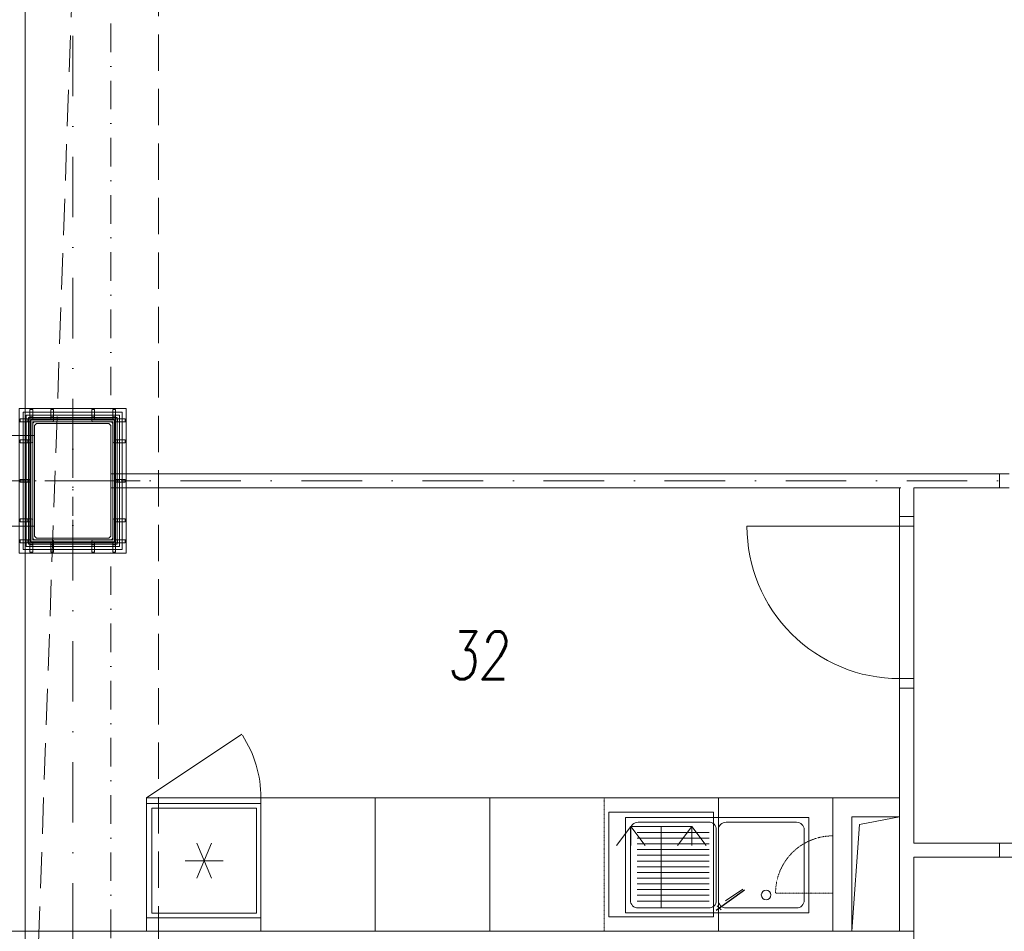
# Model space of a CAD drawing. Header units: millimetres. Extents: x 213386 to 506888, y 183055 to 450952.
# Tile 72 of 256: x 373498 to 378664, y 288969 to 293751. Entities that reach past the tile are written whole.
import ezdxf

# ---------------------------------------------------------------- set-up
doc = ezdxf.new("R2010")
doc.units = ezdxf.units.MM
for name, pattern in [('CK_Čerchovaná 50', [6, 3, -1.5, 0, -1.5]), ('DASHDOTX2', [2, 1, -0.5, 0, -0.5]), ('ČERCHOVANÁ', [25.4, 12.7, -6.35, 0, -6.35]), ('ČÁRKOVANÁ', [19.05, 12.7, -6.35]), ('ČÁRKOVANÁ01-01', [2, 1, -1])]:
    doc.linetypes.add(name, pattern=pattern)
doc.layers.add('.u1 NAB l-plná', color=7, linetype='Continuous')
for name, color, linetype, lineweight in [('DVERE', 255, 'Continuous', 0), ('HU-obrys', 255, 'Continuous', 0), ('HU-ocel pohled', 255, 'Continuous', 0), ('HU-ocel rez', 255, 'Continuous', 0), ('HU-osy', 255, 'DASHDOTX2', 0), ('HU-slaba odstin sedi 254', 255, 'Continuous', 0), ('INTERIER', 255, 'Continuous', 0), ('KOTY', 255, 'Continuous', 0), ('KOTY 50', 255, 'Continuous', 0), ('NOVA', 255, 'Continuous', 0), ('NOVÁ INTERIERY', 255, 'Continuous', 0), ('NOVÁ TENKÁ', 255, 'Continuous', 0), ('NOVÁ TLUSTÁ', 255, 'Continuous', 0), ('OSY', 255, 'Continuous', 0), ('POPIS2', 255, 'Continuous', 0), ('TENKA', 255, 'Continuous', 0), ('ZARIZOVAKY', 255, 'Continuous', 0)]:
    doc.layers.add(name, color=color, linetype=linetype, lineweight=lineweight)
doc.layers.add('PLOCHY K PRONÁJMU', color=255, linetype='Continuous', lineweight=0, plot=False)
doc.layers.get('KOTY').off()
doc.layers.get('KOTY 50').off()
doc.styles.add('CS-ROMANS', font='romans.shx', dxfattribs={"width": 0.75, "oblique": 5})

# ---------------------------------------------------------------- blocks, each defined once
blk = doc.blocks.new('NOVÁ PODLAHA')
at = {"layer": 'NOVA', "linetype": 'ČÁRKOVANÁ', "ltscale": 15}
blk.add_line((0, 750), (750, 22050), dxfattribs=at)
blk.add_lwpolyline([(750, 22050), (24950, 22050), (24950, 750), (750, 750)], close=True, dxfattribs=at)
blk = doc.blocks.new('A$C657B7939')
at = {"layer": 'HU-slaba odstin sedi 254'}
h = blk.add_hatch(color=256, dxfattribs=at)
h.dxf.hatch_style = 1
h.paths.add_polyline_path([(0.01, 0.1135, 0.414214), (0.0035, 0.12), (0, 0.12), (0, 0), (0.12, 0), (0.12, 0.0035, 0.414214), (0.1135, 0.01), (0.023, 0.01, -0.414214), (0.01, 0.023)])
for p, q in [((0, 0.12), (0.0035, 0.12)), ((0, 0), (0, 0.12)), ((0.01, 0.1135), (0.01, 0.023)), ((0.023, 0.01), (0.1135, 0.01)), ((0.12, 0.0035), (0.12, 0)), ((0.12, 0), (0, 0))]:
    blk.add_line(p, q)
for centre, radius, start, end in [((0.0035, 0.1135), 0.0065, 0, 90), ((0.023, 0.023), 0.013, 180, 270), ((0.1135, 0.0035), 0.0065, 0, 90)]:
    blk.add_arc(centre, radius, start, end)
blk = doc.blocks.new('ztužení sloupů 2')
at = {"layer": 'HU-obrys', "ltscale": 100}
blk.add_lwpolyline([(141108.3, 177277.9), (141108.3, 176697.9), (141118.3, 176687.9), (141498.3, 176687.9), (141508.3, 176697.9), (141508.3, 177277.9), (141498.3, 177287.9), (141118.3, 177287.9)], close=True, dxfattribs=at)
at = {"layer": 'HU-ocel pohled'}
for p, q in [((141083.3, 177362.9), (141083.3, 177312.9)), ((141098.3, 177362.9), (141083.3, 177362.9)), ((141098.3, 177362.9), (141098.3, 177312.9)), ((141193, 177362.9), (141193, 177312.9)), ((141193, 177362.9), (141208, 177362.9)), ((141208, 177362.9), (141208, 177312.9)), ((141408, 177362.9), (141408, 177312.9)), ((141423, 177362.9), (141408, 177362.9)), ((141423, 177362.9), (141423, 177312.9)), ((141518.3, 177362.9), (141518.3, 177312.9)), ((141533.3, 177362.9), (141518.3, 177362.9)), ((141533.3, 177362.9), (141533.3, 177312.9)), ((141028, 177297.9), (141083.3, 177297.9)), ((141033.3, 177312.9), (141083.3, 177312.9)), ((141033.3, 177297.9), (141033.3, 177312.9)), ((141073.3, 177297.9), (141073.3, 177312.9)), ((141098.3, 177322.9), (141083.3, 177322.9)), ((141193, 177322.9), (141208, 177322.9)), ((141423, 177322.9), (141408, 177322.9)), ((141533.3, 177322.9), (141518.3, 177322.9)), ((141583.3, 177312.9), (141533.3, 177312.9)), ((141588, 177297.9), (141533.3, 177297.9)), ((141543.3, 177297.9), (141543.3, 177312.9)), ((141583.3, 177297.9), (141583.3, 177312.9)), ((141033.3, 177202.5), (141083.3, 177202.5)), ((141033.3, 177187.5), (141033.3, 177202.5)), ((141033.3, 177187.5), (141083.3, 177187.5)), ((141073.3, 177187.5), (141073.3, 177202.5)), ((141583.3, 177202.9), (141533.3, 177202.9)), ((141583.3, 177187.9), (141533.3, 177187.9)), ((141543.3, 177187.9), (141543.3, 177202.9)), ((141583.3, 177187.9), (141583.3, 177202.9)), ((141033.3, 176995.4), (141083.3, 176995.4)), ((141033.3, 176980.4), (141033.3, 176995.4)), ((141033.3, 176980.4), (141083.3, 176980.4)), ((141073.3, 176980.4), (141073.3, 176995.4)), ((141583.3, 176995.4), (141533.3, 176995.4)), ((141583.3, 176980.4), (141533.3, 176980.4)), ((141543.3, 176980.4), (141543.3, 176995.4)), ((141583.3, 176980.4), (141583.3, 176995.4)), ((141033.3, 176788.2), (141083.3, 176788.2)), ((141033.3, 176773.2), (141033.3, 176788.2)), ((141033.3, 176773.2), (141083.3, 176773.2)), ((141073.3, 176773.2), (141073.3, 176788.2)), ((141583.3, 176787.9), (141533.3, 176787.9)), ((141543.3, 176772.9), (141543.3, 176787.9)), ((141583.3, 176772.9), (141583.3, 176787.9)), ((141583.3, 176772.9), (141533.3, 176772.9)), ((141028, 176677.9), (141083.3, 176677.9)), ((141033.3, 176662.9), (141033.3, 176677.9)), ((141073.3, 176662.9), (141073.3, 176677.9)), ((141588, 176677.9), (141533.3, 176677.9)), ((141543.3, 176662.9), (141543.3, 176677.9)), ((141583.3, 176662.9), (141583.3, 176677.9)), ((141033.3, 176662.9), (141083.3, 176662.9)), ((141083.3, 176612.9), (141083.3, 176662.9)), ((141098.3, 176652.9), (141083.3, 176652.9)), ((141098.3, 176612.9), (141098.3, 176662.9)), ((141193, 176612.9), (141193, 176662.9)), ((141193, 176652.9), (141208, 176652.9)), ((141208, 176612.9), (141208, 176662.9)), ((141408, 176612.9), (141408, 176662.9)), ((141423, 176652.9), (141408, 176652.9)), ((141423, 176612.9), (141423, 176662.9)), ((141518.3, 176612.9), (141518.3, 176662.9)), ((141533.3, 176652.9), (141518.3, 176652.9)), ((141533.3, 176612.9), (141533.3, 176662.9)), ((141583.3, 176662.9), (141533.3, 176662.9)), ((141098.3, 176612.9), (141083.3, 176612.9)), ((141193, 176612.9), (141208, 176612.9)), ((141423, 176612.9), (141408, 176612.9)), ((141533.3, 176612.9), (141518.3, 176612.9))]:
    blk.add_line(p, q, dxfattribs=at)
for points in [[(141028, 177367.9), (141028, 176607.9), (141588, 176607.9), (141588, 177367.9)], [(141083.3, 177312.9), (141083.3, 176662.9), (141533.3, 176662.9), (141533.3, 177312.9)], [(141098.3, 177297.9), (141098.3, 176677.9), (141518.3, 176677.9), (141518.3, 177297.9)]]:
    blk.add_lwpolyline(points, close=True, dxfattribs=at)
at = {"layer": 'HU-osy', "ltscale": 100}
for p, q in [((141308.3, 176604.2), (141308.3, 177371.5)), ((141662.8, 176987.9), (140895.4, 176987.9))]:
    blk.add_line(p, q, dxfattribs=at)
at = {"layer": 'NOVÁ TLUSTÁ', "ltscale": 5}
for points in [[(141063.3, 177332.9), (141553.3, 177332.9), (141553.3, 176642.9), (141063.3, 176642.9)], [(141075.8, 177320.4), (141540.8, 177320.4), (141540.8, 176655.4), (141075.8, 176655.4)], [(141088.3, 177307.9), (141528.3, 177307.9), (141528.3, 176667.9), (141088.3, 176667.9)]]:
    blk.add_lwpolyline(points, close=True, dxfattribs=at)
at = {"layer": 'HU-ocel rez', "ltscale": 30}
for p, xscale, yscale, rotation in [((141088.3, 177307.9), 1000, 1000, 270), ((141528.3, 177307.9), -1000.000000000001, 1000.000000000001, 90), ((141088.3, 176667.9), -1000, 1000, 270), ((141528.3, 176667.9), 1000.000000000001, 1000.000000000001, 90)]:
    blk.add_blockref('A$C657B7939', p, dxfattribs=dict(at, xscale=xscale, yscale=yscale, rotation=rotation))
blk = doc.blocks.new('Mycka')
at = {"linetype": 'ByBlock'}
for p, q in [((0, 0), (0, 550)), ((0, 550), (550, 550)), ((550, 550), (550, 0)), ((115, 475), (40, 375)), ((435, 475), (115, 475)), ((115, 475), (115, 375)), ((115, 475), (190, 375)), ((275, 50), (275, 475)), ((435, 475), (360, 375)), ((435, 475), (510, 375)), ((435, 475), (435, 375)), ((550, 0), (0, 0))]:
    blk.add_line(p, q, dxfattribs=at)
blk = doc.blocks.new('Chladnicka')
at = {"linetype": 'ByBlock'}
for p, q in [((0, 0), (0, 550)), ((0, 550), (550, 550)), ((550, 550), (550, 0)), ((236.7, 182.6), (313.3, 367.4)), ((313.3, 182.6), (236.7, 367.4)), ((375, 275), (175, 275)), ((550, 0), (0, 0))]:
    blk.add_line(p, q, dxfattribs=at)
blk = doc.blocks.new('lednice půdorys')
at = {"layer": 'ZARIZOVAKY'}
for points in [[(0, -630), (600, -630), (600, 0), (0, 0)], [(0, -630), (600, -630), (600, -600), (0, -600)]]:
    blk.add_lwpolyline(points, close=True, dxfattribs=at)
blk.add_lwpolyline([(101, -963.1), (600, -630)], dxfattribs=at)
blk.add_arc((600, -630), 600, 180, 213.1335, dxfattribs=at)
at = {"ltscale": 0.3}
blk.add_blockref('Chladnicka', (22.9, -574.8), dxfattribs=at)
blk = doc.blocks.new('drez_1')
at = {"layer": '.u1 NAB l-plná', "elevation": 0}
for points in [[(51429.9, 23745.8), (51281.8, 23851.4)], [(51403.5, 23746.3), (51425.5, 23768.3)]]:
    blk.add_lwpolyline(points, dxfattribs=at)
at = {"layer": 'ZARIZOVAKY'}
for p, q in [((51466.2, 24153.2), (51843.7, 24153.2)), ((51466.2, 24123.2), (51843.7, 24123.2)), ((51466.2, 24093.2), (51843.7, 24093.2)), ((51466.2, 24063.2), (51843.7, 24063.2)), ((51466.2, 24033.2), (51843.7, 24033.2)), ((51466.2, 24003.2), (51843.7, 24003.2)), ((51466.2, 23973.2), (51843.7, 23973.2)), ((51466.2, 23943.2), (51843.7, 23943.2)), ((51466.2, 23913.2), (51843.7, 23913.2)), ((51466.2, 23883.2), (51843.7, 23883.2)), ((51466.2, 23853.2), (51843.7, 23853.2)), ((51466.2, 23823.2), (51843.7, 23823.2)), ((51466.2, 23793.2), (51843.7, 23793.2))]:
    blk.add_line(p, q, dxfattribs=at)
at = {"layer": 'ZARIZOVAKY', "ltscale": 0.5}
blk.add_lwpolyline([(51904.9, 24231.9), (51904.9, 23731.9), (50943.1, 23731.9), (50943.1, 24231.9)], close=True, dxfattribs=at)
for points in [[(51418.1, 24166.9), (51418.1, 23796.9, -0.414214), (51378.1, 23756.9), (51008.1, 23756.9, -0.414214), (50968.1, 23796.9), (50968.1, 24166.9, -0.414214), (51008.1, 24206.9), (51378.1, 24206.9, -0.414214)], [(51879.9, 24166.9), (51879.9, 23796.9, -0.414214), (51839.9, 23756.9), (51469.9, 23756.9, -0.475367), (51429.9, 23796.9), (51429.9, 24166.9, -0.458028), (51469.9, 24206.9), (51839.9, 24206.9, -0.414214)]]:
    blk.add_lwpolyline(points, format="xyb", close=True, dxfattribs=at)
at = {"layer": 'ZARIZOVAKY', "elevation": 0}
blk.add_lwpolyline([(51290.7, 23856.2), (51381.6, 23794.1)], dxfattribs=at)
at = {"layer": 'ZARIZOVAKY', "ltscale": 0.5}
blk.add_circle((51168.1, 23825.1), 25, dxfattribs=at)

msp = doc.modelspace()

# ---------------------------------------------------------------- linework, layer by layer
at = {"layer": 'DVERE', "ltscale": 5}
for p, q in [((378639.1, 291369.7), (378689.1, 291369.7)), ((378639.1, 291294.7), (378689.1, 291294.7))]:
    msp.add_line(p, q, dxfattribs=at)
at = {"layer": 'DVERE'}
msp.add_lwpolyline([(378114.1, 291094.7), (377314.1, 291094.7, 0.414214), (378114.1, 290294.7)], format="xyb", dxfattribs=at)
at = {"layer": 'INTERIER'}
msp.add_lwpolyline([(374164.1, 288969.7), (374164.1, 289669.7), (377764.1, 289669.7), (377764.1, 288969.7)], close=True, dxfattribs=at)
at = {"layer": 'INTERIER', "linetype": 'ČÁRKOVANÁ01-01', "ltscale": 0.05}
for points in [[(374164.1, 288969.7), (374164.1, 289669.7), (374764.1, 289669.7), (374764.1, 288969.7)], [(375364.1, 288969.7), (375364.1, 289669.7), (375964.1, 289669.7), (375964.1, 288969.7)], [(376564.1, 288969.7), (376564.1, 289669.7), (377164.1, 289669.7), (377164.1, 288969.7)], [(377164.1, 288969.7), (377164.1, 289669.7), (377764.1, 289669.7), (377764.1, 288969.7)]]:
    msp.add_lwpolyline(points, close=True, dxfattribs=at)
at = {"layer": 'INTERIER', "ltscale": 15}
for points in [[(374164.1, 289669.7), (374764.1, 289669.7), (374764.1, 288969.7), (374164.1, 288969.7)], [(375364.1, 289669.7), (375964.1, 289669.7), (375964.1, 288969.7), (375364.1, 288969.7)]]:
    msp.add_lwpolyline(points, close=True, dxfattribs=at)
at = {"layer": 'NOVA'}
for p, q in [((373576.6, 291569.7), (373270.6, 291569.7)), ((373576.6, 291094.7), (373270.6, 291094.7)), ((377764.1, 289669.7), (378114.1, 289669.7)), ((377764.1, 288969.7), (377764.1, 289669.7)), ((377864.1, 288969.7), (377864.1, 289569.7)), ((377864.1, 289569.7), (378114.1, 289569.7))]:
    msp.add_line(p, q, dxfattribs=at)
for points in [[(378639.1, 291369.7), (373976.6, 291369.7)], [(373976.6, 291294.7), (378120.7, 291294.7)], [(378114.1, 291294.7), (378114.1, 291144.7)], [(378189.1, 291294.7), (378189.1, 291144.7)], [(378189.1, 291294.7), (378639.1, 291294.7)], [(378114.1, 290244.7), (378114.1, 288969.7)], [(378189.1, 290244.7), (378189.1, 289432.2)], [(378189.1, 289432.2), (378639.1, 289432.2)], [(378189.1, 289357.2), (378639.1, 289357.2)], [(378189.1, 289357.2), (378189.1, 288769.7)], [(373276.6, 288969.7), (378114.1, 288969.7)]]:
    msp.add_lwpolyline(points, dxfattribs=at)
at = {"layer": 'NOVÁ INTERIERY', "linetype": 'ČÁRKOVANÁ01-01', "ltscale": 0.05}
msp.add_line((377764.1, 289169.7), (377464.1, 289169.7), dxfattribs=at)
msp.add_arc((377764.1, 289169.7), 300, 90, 180, dxfattribs=at)
at = {"layer": 'NOVÁ TENKÁ'}
for points in [[(378639.1, 291369.7), (378639.1, 291294.7)], [(378114.1, 291144.7), (378189.1, 291144.7)], [(378114.1, 290244.7), (378114.1, 291144.7)], [(378189.1, 291144.7), (378189.1, 290244.7)], [(378114.1, 291094.7), (378189.1, 291094.7)], [(378114.1, 290294.7), (378189.1, 290294.7)], [(378114.1, 290244.7), (378189.1, 290244.7)], [(378639.1, 289357.2), (378639.1, 289432.2)], [(379539.1, 289432.2), (378639.1, 289432.2)], [(378639.1, 289357.2), (379539.1, 289357.2)]]:
    msp.add_lwpolyline(points, dxfattribs=at)
at = {"layer": 'NOVÁ TLUSTÁ', "ltscale": 5}
msp.add_line((378114.1, 288969.7), (378189.1, 288969.7), dxfattribs=at)
at = {"layer": 'OSY', "linetype": 'ČERCHOVANÁ', "ltscale": 25}
for p, q in [((373776.6, 308909.6), (373776.6, 283834.9)), ((400063.2, 291332.2), (372424.2, 291332.2))]:
    msp.add_line(p, q, dxfattribs=at)
at = {"layer": 'PLOCHY K PRONÁJMU', "ltscale": 5}
msp.add_lwpolyline([(373526.6, 307482.2), (399126.6, 307482.2), (399126.6, 284782.2), (373526.6, 284782.2)], close=True, dxfattribs=at)
msp.add_lwpolyline([(380026.6, 284782.2), (373526.6, 284782.2), (373526.6, 286176.2), (374032.6, 286176.2), (374032.6, 286888.2), (373526.6, 286888.2), (373526.6, 290972.2), (374036.6, 290972.2), (374036.6, 291692.2), (373526.6, 291692.2), (373526.6, 295772.2), (374036.6, 295772.2), (374036.6, 296132.2), (379826.6, 296132.2)], dxfattribs=at)
at = {"layer": 'PLOCHY K PRONÁJMU', "color": 70, "ltscale": 5}
msp.add_lwpolyline([(373516.6, 291692.2), (374036.6, 291692.2), (374036.6, 290972.2), (373516.6, 290972.2)], close=True, dxfattribs=at)
at = {"layer": 'TENKA', "linetype": 'CK_Čerchovaná 50', "ltscale": 50}
for p, q in [((373976.6, 295832.2), (373976.6, 291632.2)), ((373976.6, 286832.2), (373976.6, 291032.2))]:
    msp.add_line(p, q, dxfattribs=at)
at = {"layer": 'TENKA'}
for p, q in [((377904.2, 289530.1), (378114.1, 289569.7)), ((377864.1, 288969.7), (377904.2, 289530.1))]:
    msp.add_line(p, q, dxfattribs=at)

# ---------------------------------------------------------------- block references
at = {"layer": 'KOTY'}
msp.add_blockref('NOVÁ PODLAHA', (373476.6, 284732.2), dxfattribs=at)
at = {"layer": 'KOTY 50'}
msp.add_blockref('ztužení sloupů 2', (232468.3, 114344.3), dxfattribs=at)
at = {"layer": 'ZARIZOVAKY', "rotation": 180}
msp.add_blockref('lednice půdorys', (374764.1, 289039.7), dxfattribs=at)
at = {"layer": 'ZARIZOVAKY', "xscale": -1}
for name, p in [('Mycka', (377139.1, 289044.7)), ('drez_1', (428582.3, 265334.6))]:
    msp.add_blockref(name, p, dxfattribs=at)

# ---------------------------------------------------------------- texts
at = {"layer": 'POPIS2', "ltscale": 15, "style": 'CS-ROMANS', "oblique": 5, "width": 0.75}
msp.add_text('32', height=250, dxfattribs=at).set_placement((375743.4, 290291.4))

doc.saveas('drawing.dxf')
